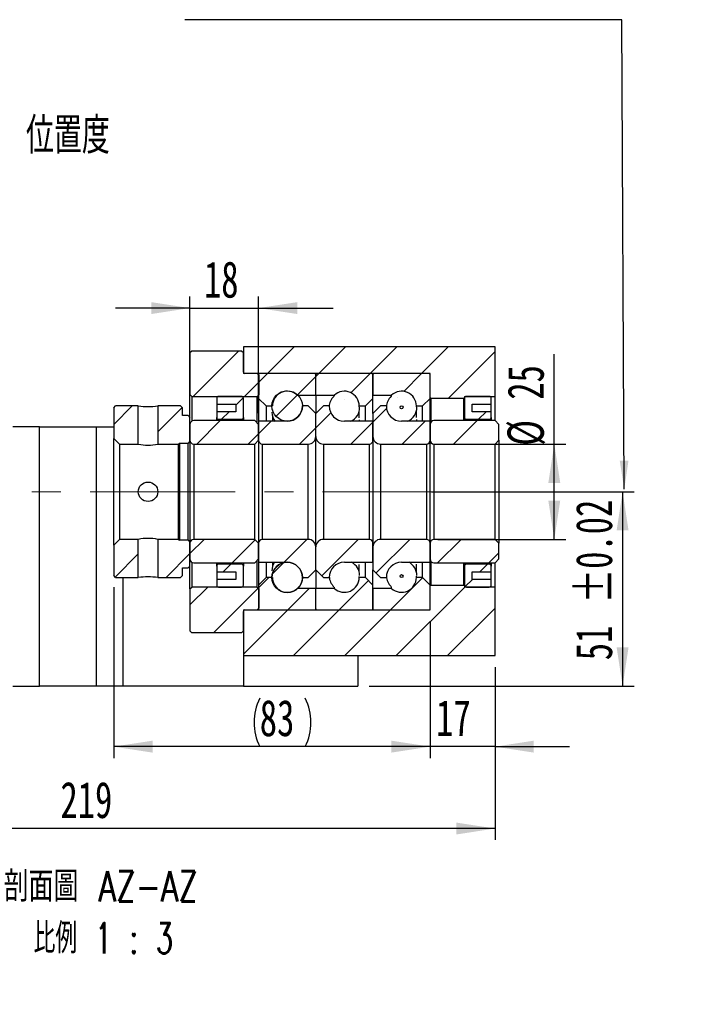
# Paper-space layout 'MBCK25-H' of a CAD drawing. Header units: millimetres. Extents: x 23 to 290, y 4 to 205.
# Tile 6 of 7: x 230 to 290, y 4 to 90. Entities that reach past the tile are written whole.
import ezdxf

# ---------------------------------------------------------------- set-up
doc = ezdxf.new("R2010")
doc.units = ezdxf.units.MM
doc.linetypes.add('CENTERX2', pattern=[20.32, 12.7, -2.54, 2.54, -2.54])
doc.layers.add('圖層0', color=7, linetype='Continuous')
doc.styles.add('SLDTEXTSTYLE0', font='TXT', dxfattribs={"width": 0.7})
doc.styles.add('SLDTEXTSTYLE1', font='TXT', dxfattribs={"width": 0.7, "bigfont": 'bigfont'})
doc.styles.add('SLDTEXTSTYLE5', font='TXT', dxfattribs={"width": 0.75, "bigfont": 'bigfont'})
doc.styles.add('SLDTEXTSTYLE6', font='TXT', dxfattribs={"width": 0.65625, "bigfont": 'bigfont'})
doc.dimstyles.new('SLDDIMSTYLE3', dxfattribs={"dimtxt": 3.389974, "dimasz": 2.5, "dimexe": 0, "dimexo": 0.0625, "dimgap": 0.847493, "dimtad": 1, "dimlfac": 3, "dimrnd": 1e-09, "dimzin": 12, "dimdsep": 46, "dimtxsty": 'SLDTEXTSTYLE0', "dimsah": 1, "dimcen": 0.09, "dimadec": 0, "dimazin": 3, "dimtfac": 1, "dimtofl": 0, "dimtmove": 0, "dimatfit": 3, "dimfxl": 0, "dimfrac": 2, "dimtolj": 1, "dimtzin": 12, "dimarcsym": 0})
doc.dimstyles.new('SLDDIMSTYLE6', dxfattribs={"dimtxt": 3.389974, "dimasz": 2.5, "dimexe": 0, "dimexo": 0.0625, "dimgap": 0.847493, "dimtad": 1, "dimlfac": 3, "dimrnd": 1e-09, "dimzin": 12, "dimdsep": 46, "dimtxsty": 'SLDTEXTSTYLE0', "dimsah": 1, "dimcen": 0.09, "dimadec": 0, "dimazin": 3, "dimtfac": 1, "dimtmove": 0, "dimatfit": 0, "dimfxl": 0, "dimfrac": 2, "dimtolj": 1, "dimtzin": 12, "dimarcsym": 0})
doc.dimstyles.new('SLDDIMSTYLE7', dxfattribs={"dimtxt": 3.389974, "dimasz": 2.5, "dimexe": 0, "dimexo": 0.0625, "dimgap": 0.847493, "dimtad": 1, "dimlfac": 3, "dimrnd": 1e-09, "dimzin": 12, "dimdsep": 46, "dimtxsty": 'SLDTEXTSTYLE0', "dimsah": 1, "dimcen": 0.09, "dimadec": 0, "dimazin": 3, "dimtol": 1, "dimtp": 0.02, "dimtm": 0.02, "dimtfac": 1, "dimtofl": 0, "dimtmove": 0, "dimatfit": 3, "dimfxl": 0, "dimfrac": 2, "dimtolj": 1, "dimarcsym": 0})

# ---------------------------------------------------------------- blocks, each defined once
blk = doc.blocks.new('_D_74')
at = {"layer": '圖層0', "color": 7}
for p, q in [((266.357, 48.593), (284.058, 48.593)), ((283.058, 48.593), (283.058, 31.593)), ((260.902, 31.593), (284.058, 31.593))]:
    blk.add_line(p, q, dxfattribs=at)
for points in [[(283.058, 48.593), (282.537, 45.203), (283.58, 45.203)], [(283.058, 31.593), (283.58, 34.983), (282.537, 34.983)]]:
    blk.add_solid(points, dxfattribs=at)
at = {"layer": '圖層0', "color": 7, "char_height": 3.175, "attachment_point": 1, "rotation": 90, "style": 'SLDTEXTSTYLE0'}
for s, insert in [('±0.02', (278.965, 38.822)), ('51', (278.965, 33.855))]:
    blk.add_mtext(s, dxfattribs=dict(at, insert=insert))
blk = doc.blocks.new('_D_75')
at = {"layer": '圖層0', "color": 7}
for p, q in [((245.235, 55.477), (245.235, 65.653)), ((251.235, 55.477), (251.235, 65.653)), ((245.235, 64.653), (238.716, 64.653)), ((245.235, 64.653), (251.235, 64.653)), ((251.235, 64.653), (257.755, 64.653))]:
    blk.add_line(p, q, dxfattribs=at)
for points in [[(245.235, 64.653), (241.845, 65.174), (241.845, 64.131)], [(251.235, 64.653), (254.625, 64.131), (254.625, 65.174)]]:
    blk.add_solid(points, dxfattribs=at)
at = {"layer": '圖層0', "color": 7, "insert": (246.457, 68.745), "char_height": 3.175, "attachment_point": 1, "style": 'SLDTEXTSTYLE0'}
blk.add_mtext('18', dxfattribs=at)
blk = doc.blocks.new('_D_76')
at = {"layer": '圖層0', "color": 7}
for p, q in [((277.085, 52.76), (277.085, 60.614)), ((266.902, 52.76), (278.085, 52.76)), ((277.085, 44.427), (277.085, 52.76)), ((266.902, 44.427), (278.085, 44.427))]:
    blk.add_line(p, q, dxfattribs=at)
for points in [[(277.085, 52.76), (276.564, 49.37), (277.607, 49.37)], [(277.085, 44.427), (277.607, 47.817), (276.564, 47.817)]]:
    blk.add_solid(points, dxfattribs=at)
at = {"layer": '圖層0', "color": 7, "char_height": 3.175, "attachment_point": 1, "rotation": 90, "style": 'SLDTEXTSTYLE0'}
for s, insert in [('25', (272.992, 56.639)), ('%%c', (272.992, 52.617))]:
    blk.add_mtext(s, dxfattribs=dict(at, insert=insert))
blk = doc.blocks.new('_D_77')
at = {"layer": '圖層0', "color": 7}
for p, q in [((266.235, 37.26), (266.235, 25.3)), ((271.902, 33.26), (271.902, 25.3)), ((266.235, 26.3), (259.716, 26.3)), ((271.902, 26.3), (266.235, 26.3)), ((271.902, 26.3), (278.421, 26.3))]:
    blk.add_line(p, q, dxfattribs=at)
for points in [[(266.235, 26.3), (262.845, 26.822), (262.845, 25.778)], [(271.902, 26.3), (275.292, 25.778), (275.292, 26.822)]]:
    blk.add_solid(points, dxfattribs=at)
at = {"layer": '圖層0', "color": 7, "insert": (266.752, 30.393), "char_height": 3.175, "attachment_point": 1, "style": 'SLDTEXTSTYLE0'}
blk.add_mtext('17', dxfattribs=at)
blk = doc.blocks.new('_D_78')
at = {"layer": '圖層0', "color": 7}
for p, q in [((271.902, 33.26), (271.902, 18.139)), ((271.902, 19.139), (198.902, 19.139))]:
    blk.add_line(p, q, dxfattribs=at)
for points in [[(198.902, 19.139), (202.292, 18.617), (202.292, 19.66)], [(271.902, 19.139), (268.512, 19.66), (268.512, 18.617)]]:
    blk.add_solid(points, dxfattribs=at)
at = {"layer": '圖層0', "color": 7, "insert": (233.909, 23.232), "char_height": 3.175, "attachment_point": 1, "style": 'SLDTEXTSTYLE0'}
blk.add_mtext('219', dxfattribs=at)
blk = doc.blocks.new('_D_79')
at = {"layer": '圖層0', "color": 7}
for p, q in [((238.569, 40.26), (238.569, 25.3)), ((266.235, 37.26), (266.235, 25.3)), ((266.235, 26.3), (238.569, 26.3))]:
    blk.add_line(p, q, dxfattribs=at)
for centre, start, end in [((255.569, 28.417), 153.43495, 206.56505), ((251.077, 28.417), 333.43495, 26.56505)]:
    blk.add_arc(centre, 4.733, start, end, dxfattribs=at)
for points in [[(238.569, 26.3), (241.959, 25.778), (241.959, 26.822)], [(266.235, 26.3), (262.845, 26.822), (262.845, 25.778)]]:
    blk.add_solid(points, dxfattribs=at)
at = {"layer": '圖層0', "color": 7, "insert": (251.335, 30.393), "char_height": 3.175, "attachment_point": 1, "style": 'SLDTEXTSTYLE0'}
blk.add_mtext('83', dxfattribs=at)
blk = doc.blocks.new('SW_NOTE_17')
at = {"layer": '圖層0', "color": 0, "char_height": 2.64583, "attachment_point": 2}
for s, insert, style in [('\\M+19655\\M+196CA\\M+19AA4 AZ-AZ', (10.335, 3.411), 'SLDTEXTSTYLE5'), ('\\M+194E4\\M+197E1 1 : 3', (10.556, -1.117), 'SLDTEXTSTYLE6')]:
    blk.add_mtext(s, dxfattribs=dict(at, insert=insert, style=style))

psp = doc.layouts.new('MBCK25-H')

# ---------------------------------------------------------------- hatches: boundary and pattern name
at = {"linetype": 'Continuous', "lineweight": 18}
h = psp.add_hatch(dxfattribs=at)
h.set_pattern_fill('ANSI31', style=0)
edge = h.paths.add_edge_path(flags=0)
edge.add_line((256.1355, 58.9265), (251.3355, 58.9265))
edge.add_arc((251.3355, 58.8265), 0.1, 90, 180)
edge.add_line((251.2355, 58.8265), (251.2355, 56.7599))
edge.add_line((251.2355, 56.7599), (251.9021, 56.0932))
edge.add_line((251.9021, 56.0932), (252.4438, 56.0932))
edge.add_arc((253.7355, 56.0932), 1.2917, 47.348118, 180, ccw=False)
edge.add_line((254.6106, 57.0432), (256.2355, 57.0432))
edge.add_line((256.2355, 57.0432), (256.2355, 58.8265))
edge.add_arc((256.1355, 58.8265), 0.1, 0, 90)
h = psp.add_hatch(dxfattribs=at)
h.set_pattern_fill('ANSI31', style=0)
edge = h.paths.add_edge_path(flags=0)
edge.add_line((261.2355, 56.7599), (261.2355, 58.8265))
edge.add_arc((261.1355, 58.8265), 0.1, 0, 90)
edge.add_line((261.1355, 58.9265), (256.3355, 58.9265))
edge.add_arc((256.3355, 58.8265), 0.1, 90, 180)
edge.add_line((256.2355, 58.8265), (256.2355, 57.0432))
edge.add_line((256.2355, 57.0432), (257.8603, 57.0432))
edge.add_arc((258.7355, 56.0932), 1.2917, 0, 132.651882, ccw=False)
edge.add_line((260.0271, 56.0932), (260.5688, 56.0932))
edge.add_line((260.5688, 56.0932), (261.2355, 56.7599))
h = psp.add_hatch(dxfattribs=at)
h.set_pattern_fill('ANSI31', style=0)
edge = h.paths.add_edge_path(flags=0)
edge.add_line((266.2355, 56.7599), (266.2355, 58.8265))
edge.add_arc((266.1355, 58.8265), 0.1, 0, 90)
edge.add_line((266.1355, 58.9265), (261.3355, 58.9265))
edge.add_arc((261.3355, 58.8265), 0.1, 90, 180)
edge.add_line((261.2355, 58.8265), (261.2355, 57.0432))
edge.add_line((261.2355, 57.0432), (262.8603, 57.0432))
edge.add_arc((263.7355, 56.0932), 1.2917, 0, 132.651882, ccw=False)
edge.add_line((265.0271, 56.0932), (265.5688, 56.0932))
edge.add_line((265.5688, 56.0932), (266.2355, 56.7599))
h = psp.add_hatch(dxfattribs=at)
h.set_pattern_fill('ANSI31', style=0)
edge = h.paths.add_edge_path(flags=0)
edge.add_arc((253.7355, 56.093), 1.332, 0, 360)
h = psp.add_hatch(dxfattribs=at)
h.set_pattern_fill('ANSI31', style=0)
h.paths.add_polyline_path([(238.7355, 56.0932), (238.5688, 55.9265), (238.5688, 53.2599), (239.0688, 52.7599), (240.7188, 52.7599), (240.7188, 56.0932)], flags=0)
h = psp.add_hatch(dxfattribs=at)
h.set_pattern_fill('ANSI31', style=0)
h.paths.add_polyline_path([(245.2355, 55.0932), (245.0688, 55.2599), (244.5688, 55.2599), (244.5688, 55.9265), (244.4021, 56.0932), (242.4188, 56.0932), (242.4188, 52.7599), (244.2355, 52.7599), (244.3188, 52.8432), (245.0688, 52.8432), (245.2355, 53.0099)], flags=0)
h = psp.add_hatch(dxfattribs=at)
h.set_pattern_fill('ANSI31', style=0)
edge = h.paths.add_edge_path(flags=0)
edge.add_line((256.2355, 53.4265), (256.2355, 55.4265))
edge.add_line((256.2355, 55.4265), (255.5688, 56.0932))
edge.add_line((255.5688, 56.0932), (255.0688, 56.0932))
edge.add_arc((253.7355, 56.0932), 1.3333, 270, 360, ccw=False)
edge.add_line((253.7355, 54.7599), (251.2355, 54.7599))
edge.add_line((251.2355, 54.7599), (251.2355, 53.0932))
edge.add_arc((251.5688, 53.0932), 0.3333, 180, 270)
edge.add_line((251.5688, 52.7599), (255.5688, 52.7599))
edge.add_arc((255.5688, 53.4265), 0.6667, 270, 360)
h = psp.add_hatch(dxfattribs=at)
h.set_pattern_fill('ANSI31', style=0)
edge = h.paths.add_edge_path(flags=0)
edge.add_line((257.4021, 56.0932), (256.9021, 56.0932))
edge.add_line((256.9021, 56.0932), (256.2355, 55.4265))
edge.add_line((256.2355, 55.4265), (256.2355, 53.4265))
edge.add_arc((256.9021, 53.4265), 0.6667, 180, 270)
edge.add_line((256.9021, 52.7599), (260.9021, 52.7599))
edge.add_arc((260.9021, 53.0932), 0.3333, 270, 360)
edge.add_line((261.2355, 53.0932), (261.2355, 54.7599))
edge.add_line((261.2355, 54.7599), (258.7355, 54.7599))
edge.add_arc((258.7355, 56.0932), 1.3333, 180, 270, ccw=False)
h = psp.add_hatch(dxfattribs=at)
h.set_pattern_fill('ANSI31', style=0)
edge = h.paths.add_edge_path(flags=0)
edge.add_line((262.4021, 56.0932), (261.9021, 56.0932))
edge.add_line((261.9021, 56.0932), (261.2355, 55.4265))
edge.add_line((261.2355, 55.4265), (261.2355, 53.4265))
edge.add_arc((261.9021, 53.4265), 0.6667, 180, 270)
edge.add_line((261.9021, 52.7599), (265.9021, 52.7599))
edge.add_arc((265.9021, 53.0932), 0.3333, 270, 360)
edge.add_line((266.2355, 53.0932), (266.2355, 54.7599))
edge.add_line((266.2355, 54.7599), (263.7355, 54.7599))
edge.add_arc((263.7355, 56.0932), 1.3333, 180, 270, ccw=False)
h = psp.add_hatch(dxfattribs=at)
h.set_pattern_fill('ANSI31', style=0)
edge = h.paths.add_edge_path(flags=0)
edge.add_arc((263.7355, 55.9749), 0.1315, 0, 360)
h = psp.add_hatch(dxfattribs=at)
h.set_pattern_fill('ANSI31', style=0)
edge = h.paths.add_edge_path(flags=0)
edge.add_line((271.9021, 52.7599), (272.2355, 53.0932))
edge.add_line((272.2355, 53.0932), (272.2355, 54.4765))
edge.add_line((272.2355, 54.4765), (271.9021, 54.8099))
edge.add_line((271.9021, 54.8099), (266.5688, 54.8099))
edge.add_arc((266.5688, 54.4765), 0.3333, 90, 180)
edge.add_line((266.2355, 54.4765), (266.2355, 53.0932))
edge.add_arc((266.5688, 53.0932), 0.3333, 180, 270)
edge.add_line((266.5688, 52.7599), (271.9021, 52.7599))
h = psp.add_hatch(dxfattribs=at)
h.set_pattern_fill('ANSI31', style=0)
h.paths.add_polyline_path([(238.5688, 41.2599), (238.7355, 41.0932), (240.7188, 41.0932), (240.7188, 44.4265), (239.0688, 44.4265), (238.5688, 43.9265)], flags=0)
h = psp.add_hatch(dxfattribs=at)
h.set_pattern_fill('ANSI31', style=0)
h.paths.add_polyline_path([(244.4021, 41.0932), (244.5688, 41.2599), (244.5688, 41.9265), (245.0688, 41.9265), (245.2355, 42.0932), (245.2355, 44.1765), (245.0688, 44.3432), (244.3188, 44.3432), (244.2355, 44.4265), (242.4188, 44.4265), (242.4188, 41.0932)], flags=0)
h = psp.add_hatch(dxfattribs=at)
h.set_pattern_fill('ANSI31', style=0)
edge = h.paths.add_edge_path(flags=0)
edge.add_line((255.0688, 41.0932), (255.5688, 41.0932))
edge.add_line((255.5688, 41.0932), (256.2355, 41.7599))
edge.add_line((256.2355, 41.7599), (256.2355, 43.7599))
edge.add_arc((255.5688, 43.7599), 0.6667, 360, 450)
edge.add_line((255.5688, 44.4265), (251.5688, 44.4265))
edge.add_arc((251.5688, 44.0932), 0.3333, 90, 180)
edge.add_line((251.2355, 44.0932), (251.2355, 42.4265))
edge.add_line((251.2355, 42.4265), (253.7355, 42.4265))
edge.add_arc((253.7355, 41.0932), 1.3333, 0, 90, ccw=False)
h = psp.add_hatch(dxfattribs=at)
h.set_pattern_fill('ANSI31', style=0)
edge = h.paths.add_edge_path(flags=0)
edge.add_line((256.2355, 43.7599), (256.2355, 41.7599))
edge.add_line((256.2355, 41.7599), (256.9021, 41.0932))
edge.add_line((256.9021, 41.0932), (257.4021, 41.0932))
edge.add_arc((258.7355, 41.0932), 1.3333, 90, 180, ccw=False)
edge.add_line((258.7355, 42.4265), (261.2355, 42.4265))
edge.add_line((261.2355, 42.4265), (261.2355, 44.0932))
edge.add_arc((260.9021, 44.0932), 0.3333, 0, 90)
edge.add_line((260.9021, 44.4265), (256.9021, 44.4265))
edge.add_arc((256.9021, 43.7599), 0.6667, 90, 180)
h = psp.add_hatch(dxfattribs=at)
h.set_pattern_fill('ANSI31', style=0)
edge = h.paths.add_edge_path(flags=0)
edge.add_line((261.2355, 43.7599), (261.2355, 41.7599))
edge.add_line((261.2355, 41.7599), (261.9021, 41.0932))
edge.add_line((261.9021, 41.0932), (262.4021, 41.0932))
edge.add_arc((263.7355, 41.0932), 1.3333, 90, 180, ccw=False)
edge.add_line((263.7355, 42.4265), (266.2355, 42.4265))
edge.add_line((266.2355, 42.4265), (266.2355, 44.0932))
edge.add_arc((265.9021, 44.0932), 0.3333, 0, 90)
edge.add_line((265.9021, 44.4265), (261.9021, 44.4265))
edge.add_arc((261.9021, 43.7599), 0.6667, 90, 180)
h = psp.add_hatch(dxfattribs=at)
h.set_pattern_fill('ANSI31', style=0)
edge = h.paths.add_edge_path(flags=0)
edge.add_line((272.2355, 44.0932), (271.9021, 44.4265))
edge.add_line((271.9021, 44.4265), (266.5688, 44.4265))
edge.add_arc((266.5688, 44.0932), 0.3333, 90, 180)
edge.add_line((266.2355, 44.0932), (266.2355, 42.7099))
edge.add_arc((266.5688, 42.7099), 0.3333, 180, 270)
edge.add_line((266.5688, 42.3765), (271.9021, 42.3765))
edge.add_line((271.9021, 42.3765), (272.2355, 42.7099))
edge.add_line((272.2355, 42.7099), (272.2355, 44.0932))
h = psp.add_hatch(dxfattribs=at)
h.set_pattern_fill('ANSI31', style=0)
edge = h.paths.add_edge_path(flags=0)
edge.add_arc((253.7355, 41.0934), 1.332, 0, 360)
h = psp.add_hatch(dxfattribs=at)
h.set_pattern_fill('ANSI31', style=0)
edge = h.paths.add_edge_path(flags=0)
edge.add_arc((263.7355, 41.2115), 0.1315, 0, 360)
h = psp.add_hatch(dxfattribs=at)
h.set_pattern_fill('ANSI31', style=0)
edge = h.paths.add_edge_path(flags=0)
edge.add_line((251.2355, 40.4265), (251.2355, 38.3599))
edge.add_arc((251.3355, 38.3599), 0.1, 180, 270)
edge.add_line((251.3355, 38.2599), (256.1355, 38.2599))
edge.add_arc((256.1355, 38.3599), 0.1, 270, 360)
edge.add_line((256.2355, 38.3599), (256.2355, 40.1432))
edge.add_line((256.2355, 40.1432), (254.6106, 40.1432))
edge.add_arc((253.7355, 41.0932), 1.2917, 180, 312.651882, ccw=False)
edge.add_line((252.4438, 41.0932), (251.9021, 41.0932))
edge.add_line((251.9021, 41.0932), (251.2355, 40.4265))
h = psp.add_hatch(dxfattribs=at)
h.set_pattern_fill('ANSI31', style=0)
edge = h.paths.add_edge_path(flags=0)
edge.add_line((256.3355, 38.2599), (261.1355, 38.2599))
edge.add_arc((261.1355, 38.3599), 0.1, 270, 360)
edge.add_line((261.2355, 38.3599), (261.2355, 40.4265))
edge.add_line((261.2355, 40.4265), (260.5688, 41.0932))
edge.add_line((260.5688, 41.0932), (260.0271, 41.0932))
edge.add_arc((258.7355, 41.0932), 1.2917, 227.348118, 360, ccw=False)
edge.add_line((257.8603, 40.1432), (256.2355, 40.1432))
edge.add_line((256.2355, 40.1432), (256.2355, 38.3599))
edge.add_arc((256.3355, 38.3599), 0.1, 180, 270)
h = psp.add_hatch(dxfattribs=at)
h.set_pattern_fill('ANSI31', style=0)
edge = h.paths.add_edge_path(flags=0)
edge.add_line((261.3355, 38.2599), (266.1355, 38.2599))
edge.add_arc((266.1355, 38.3599), 0.1, 270, 360)
edge.add_line((266.2355, 38.3599), (266.2355, 40.4265))
edge.add_line((266.2355, 40.4265), (265.5688, 41.0932))
edge.add_line((265.5688, 41.0932), (265.0271, 41.0932))
edge.add_arc((263.7355, 41.0932), 1.2917, 227.348118, 360, ccw=False)
edge.add_line((262.8603, 40.1432), (261.2355, 40.1432))
edge.add_line((261.2355, 40.1432), (261.2355, 38.3599))
edge.add_arc((261.3355, 38.3599), 0.1, 180, 270)
at = {"layer": '圖層0', "linetype": 'Continuous', "lineweight": 18}
h = psp.add_hatch(dxfattribs=at)
h.set_pattern_fill('ANSI31', color=256, style=0)
h.paths.add_polyline_path([(271.9021, 56.9265), (271.9021, 61.2599), (249.9021, 61.2599), (249.9021, 58.9265), (266.2355, 58.9265), (266.2355, 56.8265), (266.3021, 56.7599), (269.1688, 56.7599), (269.2355, 56.8265), (269.2355, 56.9265)], flags=0)
h = psp.add_hatch(dxfattribs=at)
h.set_pattern_fill('ANSI31', color=256, style=0)
edge = h.paths.add_edge_path(flags=0)
edge.add_line((245.2355, 57.0932), (245.4021, 56.9265))
edge.add_line((245.4021, 56.9265), (251.1188, 56.9265))
edge.add_line((251.1188, 56.9265), (251.2855, 57.0932))
edge.add_line((251.2855, 57.0932), (251.2855, 58.7599))
edge.add_line((251.2855, 58.7599), (251.1188, 58.9265))
edge.add_line((251.1188, 58.9265), (250.0355, 58.9265))
edge.add_arc((250.0355, 59.0599), 0.1333, 180, 270, ccw=False)
edge.add_line((249.9021, 59.0599), (249.9021, 60.7599))
edge.add_line((249.9021, 60.7599), (249.7355, 60.9265))
edge.add_line((249.7355, 60.9265), (245.4021, 60.9265))
edge.add_line((245.4021, 60.9265), (245.2355, 60.7599))
edge.add_line((245.2355, 60.7599), (245.2355, 57.0932))
h = psp.add_hatch(dxfattribs=at)
h.set_pattern_fill('ANSI31', color=256, style=0)
edge = h.paths.add_edge_path(flags=0)
edge.add_line((249.2355, 56.2599), (249.2355, 55.5932))
edge.add_line((249.2355, 55.5932), (247.5688, 55.5932))
edge.add_line((247.5688, 55.5932), (247.5688, 55.0932))
edge.add_arc((247.7355, 55.0932), 0.1667, 180, 270)
edge.add_line((247.7355, 54.9265), (249.7355, 54.9265))
edge.add_arc((249.7355, 55.0932), 0.1667, 270, 360)
edge.add_line((249.9021, 55.0932), (249.9021, 56.7599))
edge.add_arc((249.7355, 56.7599), 0.1667, 0, 90)
edge.add_line((249.7355, 56.9265), (247.7355, 56.9265))
edge.add_arc((247.7355, 56.7599), 0.1667, 90, 180)
edge.add_line((247.5688, 56.7599), (247.5688, 56.2599))
edge.add_line((247.5688, 56.2599), (249.2355, 56.2599))
h = psp.add_hatch(dxfattribs=at)
h.set_pattern_fill('ANSI31', color=256, style=0)
edge = h.paths.add_edge_path(flags=0)
edge.add_line((271.5688, 55.0932), (271.5688, 55.5932))
edge.add_line((271.5688, 55.5932), (269.9021, 55.5932))
edge.add_line((269.9021, 55.5932), (269.9021, 56.2599))
edge.add_line((269.9021, 56.2599), (271.5688, 56.2599))
edge.add_line((271.5688, 56.2599), (271.5688, 56.7599))
edge.add_arc((271.4021, 56.7599), 0.1667, 0, 90)
edge.add_line((271.4021, 56.9265), (269.4021, 56.9265))
edge.add_arc((269.4021, 56.7599), 0.1667, 90, 180)
edge.add_line((269.2355, 56.7599), (269.2355, 55.0932))
edge.add_arc((269.4021, 55.0932), 0.1667, 180, 270)
edge.add_line((269.4021, 54.9265), (271.4021, 54.9265))
edge.add_arc((271.4021, 55.0932), 0.1667, 270, 360)
h = psp.add_hatch(dxfattribs=at)
h.set_pattern_fill('ANSI31', color=256, style=0)
edge = h.paths.add_edge_path(flags=0)
edge.add_line((250.9021, 52.7599), (251.2355, 53.0932))
edge.add_line((251.2355, 53.0932), (251.2355, 54.4765))
edge.add_line((251.2355, 54.4765), (250.9021, 54.8099))
edge.add_line((250.9021, 54.8099), (245.5688, 54.8099))
edge.add_arc((245.5688, 54.4765), 0.3333, 90, 180)
edge.add_line((245.2355, 54.4765), (245.2355, 53.0932))
edge.add_arc((245.5688, 53.0932), 0.3333, 180, 270)
edge.add_line((245.5688, 52.7599), (250.9021, 52.7599))
h = psp.add_hatch(dxfattribs=at)
h.set_pattern_fill('ANSI31', color=256, style=0)
edge = h.paths.add_edge_path(flags=0)
edge.add_line((251.2355, 44.0932), (250.9021, 44.4265))
edge.add_line((250.9021, 44.4265), (245.5688, 44.4265))
edge.add_arc((245.5688, 44.0932), 0.3333, 90, 180)
edge.add_line((245.2355, 44.0932), (245.2355, 42.7099))
edge.add_arc((245.5688, 42.7099), 0.3333, 180, 270)
edge.add_line((245.5688, 42.3765), (250.9021, 42.3765))
edge.add_line((250.9021, 42.3765), (251.2355, 42.7099))
edge.add_line((251.2355, 42.7099), (251.2355, 44.0932))
h = psp.add_hatch(dxfattribs=at)
h.set_pattern_fill('ANSI31', color=256, style=0)
edge = h.paths.add_edge_path(flags=0)
edge.add_line((247.5688, 42.0932), (247.5688, 41.5932))
edge.add_line((247.5688, 41.5932), (249.2355, 41.5932))
edge.add_line((249.2355, 41.5932), (249.2355, 40.9265))
edge.add_line((249.2355, 40.9265), (247.5688, 40.9265))
edge.add_line((247.5688, 40.9265), (247.5688, 40.4265))
edge.add_arc((247.7355, 40.4265), 0.1667, 180, 270)
edge.add_line((247.7355, 40.2599), (249.7355, 40.2599))
edge.add_arc((249.7355, 40.4265), 0.1667, 270, 360)
edge.add_line((249.9021, 40.4265), (249.9021, 42.0932))
edge.add_arc((249.7355, 42.0932), 0.1667, 0, 90)
edge.add_line((249.7355, 42.2599), (247.7355, 42.2599))
edge.add_arc((247.7355, 42.0932), 0.1667, 90, 180)
h = psp.add_hatch(dxfattribs=at)
h.set_pattern_fill('ANSI31', color=256, style=0)
edge = h.paths.add_edge_path(flags=0)
edge.add_line((269.9021, 40.9265), (269.9021, 41.5932))
edge.add_line((269.9021, 41.5932), (271.5688, 41.5932))
edge.add_line((271.5688, 41.5932), (271.5688, 42.0932))
edge.add_arc((271.4021, 42.0932), 0.1667, 0, 90)
edge.add_line((271.4021, 42.2599), (269.4021, 42.2599))
edge.add_arc((269.4021, 42.0932), 0.1667, 90, 180)
edge.add_line((269.2355, 42.0932), (269.2355, 40.4265))
edge.add_arc((269.4021, 40.4265), 0.1667, 180, 270)
edge.add_line((269.4021, 40.2599), (271.4021, 40.2599))
edge.add_arc((271.4021, 40.4265), 0.1667, 270, 360)
edge.add_line((271.5688, 40.4265), (271.5688, 40.9265))
edge.add_line((271.5688, 40.9265), (269.9021, 40.9265))
h = psp.add_hatch(dxfattribs=at)
h.set_pattern_fill('ANSI31', color=256, style=0)
edge = h.paths.add_edge_path(flags=0)
edge.add_line((245.4021, 40.2599), (245.2355, 40.0932))
edge.add_line((245.2355, 40.0932), (245.2355, 36.4265))
edge.add_line((245.2355, 36.4265), (245.4021, 36.2599))
edge.add_line((245.4021, 36.2599), (249.7355, 36.2599))
edge.add_line((249.7355, 36.2599), (249.9021, 36.4265))
edge.add_line((249.9021, 36.4265), (249.9021, 38.1265))
edge.add_arc((250.0355, 38.1265), 0.1333, 90, 180, ccw=False)
edge.add_line((250.0355, 38.2599), (251.1188, 38.2599))
edge.add_line((251.1188, 38.2599), (251.2855, 38.4265))
edge.add_line((251.2855, 38.4265), (251.2855, 40.0932))
edge.add_line((251.2855, 40.0932), (251.1188, 40.2599))
edge.add_line((251.1188, 40.2599), (245.4021, 40.2599))
h = psp.add_hatch(dxfattribs=at)
h.set_pattern_fill('ANSI31', color=256, style=0)
h.paths.add_polyline_path([(249.9021, 38.2599), (249.9021, 34.2599), (271.9021, 34.2599), (271.9021, 40.2599), (269.2355, 40.2599), (269.2355, 40.3599), (269.1688, 40.4265), (266.3021, 40.4265), (266.2355, 40.3599), (266.2355, 38.2599)], flags=0)

# ---------------------------------------------------------------- linework, layer by layer
at = {"color": 7, "linetype": 'Continuous', "lineweight": 25}
for p, q in [((249.9021, 61.2599), (249.9021, 58.9265)), ((271.9021, 61.2599), (249.9021, 61.2599)), ((271.9021, 56.9265), (271.9021, 61.2599)), ((245.2355, 60.7599), (245.4021, 60.9265)), ((245.2355, 60.7599), (245.2355, 57.0932)), ((245.4021, 60.9265), (249.7355, 60.9265)), ((249.7355, 60.9265), (249.9021, 60.7599)), ((249.9021, 59.0599), (249.9021, 60.7599)), ((266.2355, 58.9265), (249.9021, 58.9265)), ((251.1188, 58.9265), (250.0355, 58.9265)), ((251.1188, 58.9265), (251.2855, 58.7599)), ((251.2355, 58.8265), (251.2355, 56.7599)), ((251.2855, 57.0932), (251.2855, 58.7599)), ((256.1355, 58.9265), (251.3355, 58.9265)), ((256.2355, 57.0432), (256.2355, 58.8265)), ((261.1355, 58.9265), (256.3355, 58.9265)), ((261.2355, 58.8265), (261.2355, 57.0432)), ((261.2355, 56.7599), (261.2355, 58.8265)), ((266.1355, 58.9265), (261.3355, 58.9265)), ((266.2355, 56.8265), (266.2355, 58.9265)), ((266.2355, 56.7599), (266.2355, 58.8265)), ((245.4021, 56.9265), (245.2355, 57.0932)), ((245.2355, 55.0932), (245.2355, 57.0932)), ((245.4021, 56.9265), (251.1188, 56.9265)), ((245.4021, 56.9265), (245.4021, 54.7652)), ((249.7355, 56.9265), (247.7355, 56.9265)), ((251.2855, 57.0932), (251.1188, 56.9265)), ((251.1188, 54.5932), (251.1188, 56.9265)), ((254.6106, 57.0432), (256.2355, 57.0432)), ((256.2355, 57.0432), (256.2355, 55.4265)), ((256.2355, 57.0432), (257.8603, 57.0432)), ((257.8603, 56.9551), (257.8603, 57.0432)), ((261.2355, 57.0432), (262.8603, 57.0432)), ((262.8603, 56.9648), (262.8603, 57.0432)), ((269.2355, 56.9265), (271.9021, 56.9265)), ((269.2355, 56.9265), (269.2355, 56.8265)), ((271.4021, 56.9265), (269.4021, 56.9265)), ((271.9021, 54.8099), (271.9021, 56.9265)), ((238.5688, 55.9265), (238.7355, 56.0932)), ((240.7188, 56.0932), (238.7355, 56.0932)), ((240.7188, 52.7599), (240.7188, 56.0932)), ((242.4188, 56.0932), (242.4188, 52.7599)), ((244.4021, 56.0932), (242.4188, 56.0932)), ((244.4021, 56.0932), (244.5688, 55.9265)), ((247.5688, 56.7599), (247.5688, 56.2599)), ((247.5688, 56.2599), (249.2355, 56.2599)), ((247.5688, 56.2599), (247.5688, 55.5932)), ((249.2355, 56.2599), (249.2355, 55.5932)), ((249.9021, 55.0932), (249.9021, 56.7599)), ((251.2355, 56.7599), (251.9021, 56.0932)), ((251.2355, 56.7599), (251.2355, 54.7599)), ((251.9021, 56.0932), (251.9021, 54.7599)), ((251.9021, 56.0932), (252.4438, 56.0932)), ((255.5688, 56.0932), (255.0688, 56.0932)), ((256.2355, 55.4265), (255.5688, 56.0932)), ((256.9021, 56.0932), (256.2355, 55.4265)), ((257.4021, 56.0932), (256.9021, 56.0932)), ((260.0271, 56.0178), (260.0271, 56.0932)), ((260.0271, 56.0932), (260.5688, 56.0932)), ((260.5688, 56.0932), (261.2355, 56.7599)), ((260.5688, 54.7599), (260.5688, 56.0932)), ((261.2355, 55.4265), (261.2355, 56.7599)), ((261.9021, 56.0932), (261.2355, 55.4265)), ((262.4021, 56.0932), (261.9021, 56.0932)), ((265.0271, 56.0262), (265.0271, 56.0932)), ((265.0271, 56.0932), (265.5688, 56.0932)), ((265.5688, 56.0932), (266.2355, 56.7599)), ((265.5688, 54.7599), (265.5688, 56.0932)), ((266.3021, 56.7599), (266.2355, 56.8265)), ((266.2355, 54.7599), (266.2355, 56.7599)), ((269.1688, 56.7599), (266.3021, 56.7599)), ((266.3021, 56.7599), (266.3021, 54.6765)), ((269.2355, 56.8265), (269.1688, 56.7599)), ((269.1688, 54.8099), (269.1688, 56.7599)), ((269.2355, 56.8265), (269.2355, 56.7599)), ((269.2355, 56.7599), (269.2355, 55.0932)), ((269.9021, 56.2599), (271.5688, 56.2599)), ((269.9021, 55.5932), (269.9021, 56.2599)), ((271.5688, 56.2599), (271.5688, 56.7599)), ((271.5688, 55.5932), (271.5688, 56.2599)), ((238.5688, 55.9265), (238.5688, 53.2599)), ((244.5688, 55.2599), (244.5688, 55.9265)), ((245.0688, 55.2599), (244.5688, 55.2599)), ((245.0688, 55.2599), (245.2355, 55.0932)), ((249.2355, 55.5932), (247.5688, 55.5932)), ((247.5688, 55.5932), (247.5688, 55.0932)), ((252.4438, 55.7676), (252.4438, 55.662)), ((252.4438, 55.2139), (252.4438, 54.7599)), ((256.2355, 53.4265), (256.2355, 55.4265)), ((260.0271, 55.0465), (260.0271, 55.633)), ((261.2355, 55.4265), (261.2355, 53.4265)), ((265.0271, 55.0777), (265.0271, 55.6442)), ((271.5688, 55.5932), (269.9021, 55.5932)), ((271.5688, 55.0932), (271.5688, 55.5932)), ((232.0688, 54.2599), (229.7355, 54.2599)), ((232.0688, 31.5932), (232.0688, 54.2599)), ((232.0688, 54.2599), (237.0688, 54.2599)), ((237.0688, 31.5932), (237.0688, 54.2599)), ((237.0688, 54.2599), (238.5688, 54.2599)), ((245.2355, 53.0099), (245.2355, 55.0932)), ((245.2355, 54.4765), (245.2355, 53.0932)), ((250.9021, 54.8099), (245.5688, 54.8099)), ((247.5688, 54.8099), (247.5688, 55.0932)), ((247.7355, 54.9265), (249.7355, 54.9265)), ((249.9021, 55.0932), (249.9021, 54.8099)), ((250.9021, 54.8099), (251.2355, 54.4765)), ((253.7355, 54.7599), (251.2355, 54.7599)), ((251.2355, 54.7599), (251.2355, 53.0932)), ((251.2355, 53.0932), (251.2355, 54.4765)), ((261.2355, 54.7599), (258.7355, 54.7599)), ((260.0641, 54.7599), (260.0688, 54.8718)), ((261.2355, 53.0932), (261.2355, 54.7599)), ((266.2355, 54.7599), (263.7355, 54.7599)), ((265.0608, 54.7599), (265.0688, 54.9053)), ((266.2355, 53.0932), (266.2355, 54.7599)), ((266.2355, 54.4765), (266.2355, 53.0932)), ((271.9021, 54.8099), (266.5688, 54.8099)), ((269.2355, 54.8099), (269.2355, 55.0932)), ((269.4021, 54.9265), (271.4021, 54.9265)), ((271.5688, 55.0932), (271.5688, 54.8099)), ((271.9021, 54.8099), (272.2355, 54.4765)), ((272.2355, 53.0932), (272.2355, 54.4765)), ((256.2355, 43.7599), (256.2355, 53.4265)), ((239.0688, 52.7599), (238.5688, 53.2599)), ((238.5688, 43.9265), (238.5688, 53.2599)), ((239.0688, 52.7599), (239.0688, 44.4265)), ((239.0688, 52.7599), (240.7188, 52.7599)), ((242.4188, 52.7599), (244.2355, 52.7599)), ((244.3188, 52.8432), (244.2355, 52.7599)), ((244.2355, 44.4265), (244.2355, 52.7599)), ((244.3188, 52.8432), (245.0688, 52.8432)), ((244.3188, 52.8432), (244.3188, 44.3432)), ((245.2355, 53.0099), (245.0688, 52.8432)), ((245.0688, 44.3432), (245.0688, 52.8432)), ((245.2355, 53.0099), (245.2355, 44.1765)), ((245.5688, 52.7599), (245.5688, 44.4265)), ((245.5688, 52.7599), (250.9021, 52.7599)), ((251.2355, 53.0932), (250.9021, 52.7599)), ((250.9021, 44.4265), (250.9021, 52.7599)), ((251.2355, 53.0932), (251.2355, 44.0932)), ((251.5688, 44.4265), (251.5688, 52.7599)), ((251.5688, 52.7599), (255.5688, 52.7599)), ((255.5688, 44.4265), (255.5688, 52.7599)), ((256.9021, 52.7599), (256.9021, 44.4265)), ((256.9021, 52.7599), (260.9021, 52.7599)), ((260.9021, 52.7599), (260.9021, 44.4265)), ((261.2355, 53.0932), (261.2355, 44.0932)), ((261.9021, 52.7599), (261.9021, 44.4265)), ((261.9021, 52.7599), (265.9021, 52.7599)), ((265.9021, 52.7599), (265.9021, 44.4265)), ((266.2355, 44.0932), (266.2355, 53.0932)), ((266.5688, 52.7599), (266.5688, 44.4265)), ((266.5688, 52.7599), (271.9021, 52.7599)), ((272.2355, 53.0932), (271.9021, 52.7599)), ((271.9021, 44.4265), (271.9021, 52.7599)), ((272.2355, 53.0932), (272.2355, 44.0932)), ((238.5688, 43.9265), (239.0688, 44.4265)), ((238.5688, 43.9265), (238.5688, 41.2599)), ((240.7188, 44.4265), (239.0688, 44.4265)), ((240.7188, 41.0932), (240.7188, 44.4265)), ((244.2355, 44.4265), (242.4188, 44.4265)), ((242.4188, 44.4265), (242.4188, 41.0932)), ((244.2355, 44.4265), (244.3188, 44.3432)), ((245.0688, 44.3432), (244.3188, 44.3432)), ((245.0688, 44.3432), (245.2355, 44.1765)), ((245.2355, 42.0932), (245.2355, 44.1765)), ((245.2355, 44.0932), (245.2355, 42.7099)), ((250.9021, 44.4265), (245.5688, 44.4265)), ((250.9021, 44.4265), (251.2355, 44.0932)), ((251.2355, 42.7099), (251.2355, 44.0932)), ((251.2355, 44.0932), (251.2355, 42.4265)), ((255.5688, 44.4265), (251.5688, 44.4265)), ((260.9021, 44.4265), (256.9021, 44.4265)), ((261.2355, 42.4265), (261.2355, 44.0932)), ((265.9021, 44.4265), (261.9021, 44.4265)), ((266.2355, 44.0932), (266.2355, 42.7099)), ((266.2355, 42.4265), (266.2355, 44.0932)), ((271.9021, 44.4265), (266.5688, 44.4265)), ((271.9021, 44.4265), (272.2355, 44.0932)), ((272.2355, 42.7099), (272.2355, 44.0932)), ((256.2355, 41.7599), (256.2355, 43.7599)), ((261.2355, 43.7599), (261.2355, 41.7599)), ((245.4021, 42.4212), (245.4021, 40.2599)), ((245.5688, 42.3765), (250.9021, 42.3765)), ((247.5688, 42.0932), (247.5688, 42.3765)), ((249.7355, 42.2599), (247.7355, 42.2599)), ((249.9021, 42.3765), (249.9021, 42.0932)), ((251.2355, 42.7099), (250.9021, 42.3765)), ((251.1188, 40.2599), (251.1188, 42.5932)), ((251.2355, 42.4265), (253.7355, 42.4265)), ((251.2355, 42.4265), (251.2355, 40.4265)), ((251.9021, 42.4265), (251.9021, 41.0932)), ((252.4438, 42.4265), (252.4438, 42.0176)), ((258.7355, 42.4265), (261.2355, 42.4265)), ((260.0271, 41.5835), (260.0271, 42.2199)), ((260.5688, 41.0932), (260.5688, 42.4265)), ((263.7355, 42.4265), (266.2355, 42.4265)), ((265.0271, 41.5964), (265.0271, 42.2526)), ((265.5688, 41.0932), (265.5688, 42.4265)), ((266.2355, 40.4265), (266.2355, 42.4265)), ((266.3021, 42.5099), (266.3021, 40.4265)), ((266.5688, 42.3765), (271.9021, 42.3765)), ((269.1688, 40.4265), (269.1688, 42.3765)), ((269.2355, 42.0932), (269.2355, 42.3765)), ((271.4021, 42.2599), (269.4021, 42.2599)), ((271.5688, 42.3765), (271.5688, 42.0932)), ((272.2355, 42.7099), (271.9021, 42.3765)), ((271.9021, 40.2599), (271.9021, 42.3765)), ((244.5688, 41.9265), (245.0688, 41.9265)), ((244.5688, 41.2599), (244.5688, 41.9265)), ((245.2355, 42.0932), (245.0688, 41.9265)), ((245.2355, 40.0932), (245.2355, 42.0932)), ((247.5688, 42.0932), (247.5688, 41.5932)), ((247.5688, 41.5932), (247.5688, 40.9265)), ((247.5688, 41.5932), (249.2355, 41.5932)), ((249.2355, 41.5932), (249.2355, 40.9265)), ((249.9021, 40.4265), (249.9021, 42.0932)), ((252.4438, 41.5647), (252.4438, 41.4242)), ((255.5688, 41.0932), (256.2355, 41.7599)), ((256.2355, 41.7599), (256.2355, 40.1432)), ((256.2355, 41.7599), (256.9021, 41.0932)), ((261.2355, 41.7599), (261.9021, 41.0932)), ((261.2355, 40.4265), (261.2355, 41.7599)), ((269.2355, 42.0932), (269.2355, 40.4265)), ((269.9021, 41.5932), (271.5688, 41.5932)), ((269.9021, 40.9265), (269.9021, 41.5932)), ((271.5688, 41.5932), (271.5688, 42.0932)), ((271.5688, 40.9265), (271.5688, 41.5932)), ((238.7355, 41.0932), (238.5688, 41.2599)), ((238.7355, 41.0932), (240.7188, 41.0932)), ((239.4021, 31.5932), (239.4021, 41.0932)), ((242.4188, 41.0932), (244.4021, 41.0932)), ((244.5688, 41.2599), (244.4021, 41.0932)), ((249.2355, 40.9265), (247.5688, 40.9265)), ((247.5688, 40.9265), (247.5688, 40.4265)), ((251.9021, 41.0932), (251.2355, 40.4265)), ((252.4438, 41.0932), (251.9021, 41.0932)), ((255.0688, 41.0932), (255.5688, 41.0932)), ((256.9021, 41.0932), (257.4021, 41.0932)), ((260.0271, 41.0932), (260.0271, 41.1921)), ((260.5688, 41.0932), (260.0271, 41.0932)), ((261.2355, 40.4265), (260.5688, 41.0932)), ((261.9021, 41.0932), (262.4021, 41.0932)), ((265.0271, 41.0932), (265.0271, 41.2023)), ((265.5688, 41.0932), (265.0271, 41.0932)), ((266.2355, 40.4265), (265.5688, 41.0932)), ((271.5688, 40.9265), (269.9021, 40.9265)), ((271.5688, 40.4265), (271.5688, 40.9265)), ((245.2355, 40.0932), (245.4021, 40.2599)), ((245.2355, 40.0932), (245.2355, 36.4265)), ((251.1188, 40.2599), (245.4021, 40.2599)), ((247.7355, 40.2599), (249.7355, 40.2599)), ((251.1188, 40.2599), (251.2855, 40.0932)), ((251.2355, 40.4265), (251.2355, 38.3599)), ((251.2855, 38.4265), (251.2855, 40.0932)), ((256.2355, 40.1432), (254.6106, 40.1432)), ((256.2355, 38.3599), (256.2355, 40.1432)), ((257.8603, 40.1432), (256.2355, 40.1432)), ((257.8603, 40.1432), (257.8603, 40.2581)), ((261.2355, 38.3599), (261.2355, 40.4265)), ((262.8603, 40.1432), (261.2355, 40.1432)), ((261.2355, 40.1432), (261.2355, 38.3599)), ((262.8603, 40.1432), (262.8603, 40.2698)), ((266.2355, 38.3599), (266.2355, 40.4265)), ((266.2355, 40.3599), (266.3021, 40.4265)), ((266.2355, 38.2599), (266.2355, 40.3599)), ((266.3021, 40.4265), (269.1688, 40.4265)), ((269.1688, 40.4265), (269.2355, 40.3599)), ((269.2355, 40.4265), (269.2355, 40.3599)), ((269.2355, 40.3599), (269.2355, 40.2599)), ((271.9021, 40.2599), (269.2355, 40.2599)), ((269.4021, 40.2599), (271.4021, 40.2599)), ((271.9021, 34.2599), (271.9021, 40.2599)), ((249.9021, 38.2599), (266.2355, 38.2599)), ((249.9021, 38.2599), (249.9021, 34.2599)), ((249.9021, 36.4265), (249.9021, 38.1265)), ((250.0355, 38.2599), (251.1188, 38.2599)), ((251.2855, 38.4265), (251.1188, 38.2599)), ((251.3355, 38.2599), (256.1355, 38.2599)), ((256.3355, 38.2599), (261.1355, 38.2599)), ((261.3355, 38.2599), (266.1355, 38.2599)), ((245.4021, 36.2599), (245.2355, 36.4265)), ((249.7355, 36.2599), (245.4021, 36.2599)), ((249.9021, 36.4265), (249.7355, 36.2599)), ((249.9021, 34.2599), (271.9021, 34.2599)), ((249.9021, 34.2599), (249.9021, 31.5932)), ((259.9021, 34.2599), (259.9021, 31.5932)), ((229.7355, 31.5932), (232.0688, 31.5932)), ((237.0688, 31.5932), (232.0688, 31.5932)), ((239.4021, 31.5932), (237.0688, 31.5932)), ((249.9021, 31.5932), (239.4021, 31.5932)), ((249.9021, 31.5932), (259.9021, 31.5932))]:
    psp.add_line(p, q, dxfattribs=at)
at = {"color": 8, "linetype": 'Continuous', "lineweight": 25}
for p, q in [((247.7355, 54.9265), (247.7355, 54.8099)), ((249.7355, 54.8099), (249.7355, 54.9265)), ((269.4021, 54.9265), (269.4021, 54.8099)), ((271.4021, 54.8099), (271.4021, 54.9265)), ((247.7355, 42.3765), (247.7355, 42.2599)), ((249.7355, 42.2599), (249.7355, 42.3765)), ((269.4021, 42.3765), (269.4021, 42.2599)), ((271.4021, 42.2599), (271.4021, 42.3765))]:
    psp.add_line(p, q, dxfattribs=at)
at = {"color": 7, "linetype": 'Continuous', "lineweight": 25}
for centre, radius in [((253.7355, 56.093), 1.332), ((263.7355, 55.9749), 0.1315), ((241.5688, 48.5932), 0.85), ((253.7355, 41.0934), 1.332), ((263.7355, 41.2115), 0.1315)]:
    psp.add_circle(centre, radius, dxfattribs=at)
for centre, radius, start, end in [((250.0355, 59.0599), 0.1333, 180, 270), ((251.3355, 58.8265), 0.1, 90, 180), ((256.1355, 58.8265), 0.1, 0, 90), ((256.3355, 58.8265), 0.1, 90, 180), ((261.1355, 58.8265), 0.1, 0, 90), ((261.3355, 58.8265), 0.1, 90, 180), ((266.1355, 58.8265), 0.1, 0, 90), ((247.7355, 56.7599), 0.1667, 90, 180), ((249.7355, 56.7599), 0.1667, 0, 90), ((253.7355, 56.0932), 1.2917, 47.348118, 180), ((258.7355, 55.9638), 1.3333, 133.649537, 177.217504), ((258.7355, 56.0932), 1.2917, 0, 132.651882), ((263.7355, 55.9749), 1.3333, 133.729753, 177.457337), ((263.7355, 56.0932), 1.2917, 0, 132.651882), ((269.4021, 56.7599), 0.1667, 90, 180), ((271.4021, 56.7599), 0.1667, 0, 90), ((241.5688, 63.5678), 7.5228, 263.512284, 276.487716), ((253.7355, 56.0932), 1.3333, 270, 0), ((258.7355, 56.0932), 1.3333, 180, 270), ((258.7355, 55.9638), 1.3333, 295.456653, 0.734953), ((263.7355, 56.0932), 1.3333, 180, 270), ((263.7355, 55.9749), 1.3333, 294.317649, 0.255612), ((253.7355, 55.5446), 1.3333, 180, 217.047963), ((245.5688, 54.4765), 0.3333, 90, 180), ((247.7355, 55.0932), 0.1667, 180, 270), ((249.7355, 55.0932), 0.1667, 270, 0), ((266.5688, 54.4765), 0.3333, 90, 180), ((269.4021, 55.0932), 0.1667, 180, 270), ((271.4021, 55.0932), 0.1667, 270, 0), ((255.5688, 53.4265), 0.6667, 270, 0), ((256.9021, 53.4265), 0.6667, 180, 270), ((261.9021, 53.4265), 0.6667, 180, 270), ((241.5688, 56.8807), 4.2076, 258.345142, 281.654858), ((245.5688, 53.0932), 0.3333, 180, 270), ((251.5688, 53.0932), 0.3333, 180, 270), ((260.9021, 53.0932), 0.3333, 270, 0), ((265.9021, 53.0932), 0.3333, 270, 0), ((266.5688, 53.0932), 0.3333, 180, 270), ((241.5688, 40.3058), 4.2075, 78.344797, 101.655203), ((245.5688, 44.0932), 0.3333, 90, 180), ((251.5688, 44.0932), 0.3333, 90, 180), ((255.5688, 43.7599), 0.6667, 360, 90), ((256.9021, 43.7599), 0.6667, 90, 180), ((260.9021, 44.0932), 0.3333, 0, 90), ((261.9021, 43.7599), 0.6667, 90, 180), ((265.9021, 44.0932), 0.3333, 0, 90), ((266.5688, 44.0932), 0.3333, 90, 180), ((245.5688, 42.7099), 0.3333, 180, 270), ((247.7355, 42.0932), 0.1667, 90, 180), ((249.7355, 42.0932), 0.1667, 0, 90), ((253.7355, 41.0934), 1.3333, 91.068018, 180), ((253.7355, 41.6869), 1.3333, 146.306921, 180), ((253.7355, 41.0932), 1.3333, 0, 90), ((258.7355, 41.0932), 1.3333, 90, 180), ((258.7355, 41.2528), 1.3333, 0, 61.68343), ((263.7355, 41.0932), 1.3333, 90, 180), ((263.7355, 41.2657), 1.3333, 0, 60.536501), ((266.5688, 42.7099), 0.3333, 180, 270), ((269.4021, 42.0932), 0.1667, 90, 180), ((271.4021, 42.0932), 0.1667, 0, 90), ((241.5688, 33.6185), 7.5229, 83.5124, 96.4876), ((253.7355, 41.0932), 1.2917, 180, 312.651882), ((253.7355, 41.0934), 1.3333, 314.559717, 359.990046), ((258.7355, 41.2528), 1.3333, 183.430034, 226.568489), ((258.7355, 41.0932), 1.2917, 227.348118, 0), ((263.7355, 41.2657), 1.3333, 182.58311, 226.662635), ((263.7355, 41.0932), 1.2917, 227.348118, 0), ((247.7355, 40.4265), 0.1667, 180, 270), ((249.7355, 40.4265), 0.1667, 270, 0), ((269.4021, 40.4265), 0.1667, 180, 270), ((271.4021, 40.4265), 0.1667, 270, 0), ((250.0355, 38.1265), 0.1333, 90, 180), ((251.3355, 38.3599), 0.1, 180, 270), ((256.1355, 38.3599), 0.1, 270, 360), ((256.3355, 38.3599), 0.1, 180, 270), ((261.1355, 38.3599), 0.1, 270, 0), ((261.3355, 38.3599), 0.1, 180, 270), ((266.1355, 38.3599), 0.1, 270, 0)]:
    psp.add_arc(centre, radius, start, end, dxfattribs=at)
at = {"layer": '圖層0', "color": 7}
for p, q in [((282.988, 89.8743), (244.7908, 89.8743)), ((283.2028, 48.8218), (282.988, 89.8743))]:
    psp.add_line(p, q, dxfattribs=at)
at = {"layer": '圖層0', "color": 7, "linetype": 'CENTERX2', "lineweight": 18}
psp.add_line((269.5165, 48.5932), (189.4408, 48.5932), dxfattribs=at)
at = {"layer": '圖層0', "color": 7}
psp.add_solid([(283.2028, 48.8218), (283.5743, 51.3238), (282.8051, 51.3198)], dxfattribs=at)

# ---------------------------------------------------------------- block references
at = {"layer": '圖層0'}
psp.add_blockref('SW_NOTE_17', (227.0948, 11.9865), dxfattribs=at)

# ---------------------------------------------------------------- texts
at = {"layer": '圖層0', "color": 7, "insert": (230.8938, 81.3315), "char_height": 3.175, "attachment_point": 1, "style": 'SLDTEXTSTYLE1'}
psp.add_mtext('\\M+188CA\\M+19275\\M+19378', dxfattribs=at)

# ---------------------------------------------------------------- dimensions: what is measured, and where the dimension line sits
at = {"layer": '圖層0', "color": 7}
for base, p1, p2, dimstyle, picture, middle in [((251.2355, 64.6527), (245.2355, 54.4765), (251.2355, 54.4765), 'SLDDIMSTYLE6', '_D_75', (248.4439, 64.6527)), ((266.2355, 26.3), (271.9021, 34.2599), (266.2355, 38.2599), 'SLDDIMSTYLE6', '_D_77', (268.7395, 26.3)), ((198.9021, 19.1389), (271.9021, 34.2599), (198.9021, 18.5932), 'SLDDIMSTYLE3', '_D_78', (236.8899, 19.1389))]:
    dim = psp.add_linear_dim(base=base, p1=p1, p2=p2, dimstyle=dimstyle, dxfattribs=at)
    dim.commit()
    dim.dimension.update_dxf_attribs({"geometry": picture, "text_midpoint": middle, "dimtype": 160})
dim = psp.add_linear_dim(base=(277.0852, 52.7599), p1=(265.9021, 44.4265), p2=(265.9021, 52.7599), angle=90, text='%%c<>', dimstyle='SLDDIMSTYLE3', dxfattribs=at)
dim.commit()
dim.dimension.update_dxf_attribs({"geometry": '_D_76', "text_midpoint": (277.0852, 56.6154), "dimtype": 160})
dim = psp.add_linear_dim(base=(283.0582, 31.5932), p1=(265.3571, 48.5932), p2=(259.9021, 31.5932), angle=90, dimstyle='SLDDIMSTYLE7', dxfattribs=at)
dim.commit()
dim.dimension.update_dxf_attribs({"geometry": '_D_74', "text_midpoint": (283.0582, 40.9402), "dimtype": 160})
dim = psp.add_linear_dim(base=(238.5688, 26.3), p1=(266.2355, 38.2599), p2=(238.5688, 41.2599), text='(<>)', dimstyle='SLDDIMSTYLE3', dxfattribs=at)
dim.commit()
dim.dimension.update_dxf_attribs({"geometry": '_D_79', "text_midpoint": (253.3227, 26.3), "dimtype": 160})

doc.saveas('drawing.dxf')
